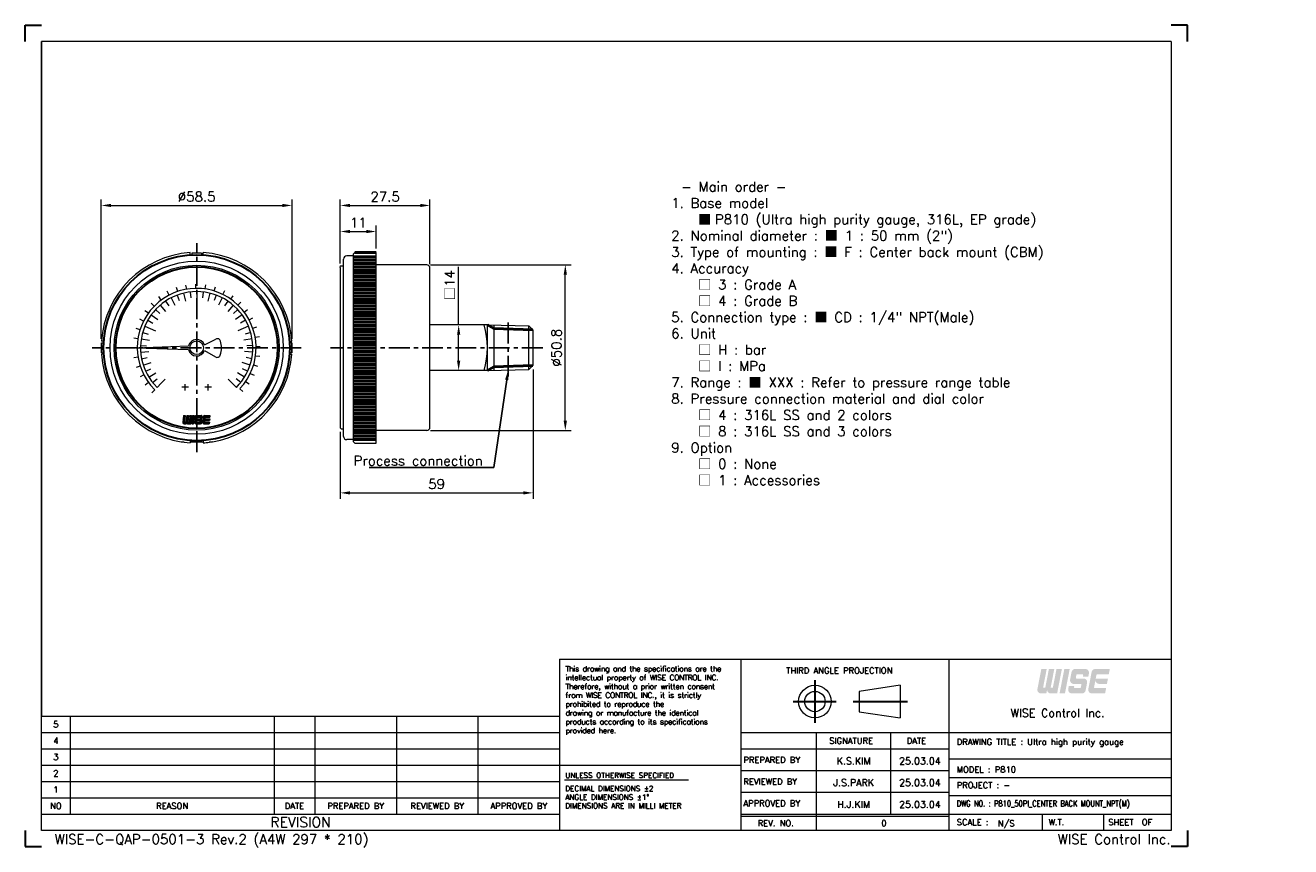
# Model space of a CAD drawing. Extents: x 426 to 814, y -13 to 239.
import ezdxf
from ezdxf import colors
from ezdxf.entities.mleader import LeaderData, LeaderLine
from ezdxf.enums import TextEntityAlignment as Align
from ezdxf.math import Vec2, Vec3

# ---------------------------------------------------------------- set-up
doc = ezdxf.new("R2010")
doc.units = 0
doc.header["$LTSCALE"] = 17
doc.header["$MEASUREMENT"] = 0
doc.header["$PDMODE"] = 1
doc.linetypes.add('CENTER', pattern=[2, 1.25, -0.25, 0.25, -0.25])
doc.linetypes.add('DASHEDX2', pattern=[1.5, 1, -0.5])
doc.layers.get('0').update_dxf_attribs({"linetype": 'DASHEDX2', "lineweight": 18})
doc.layers.get('DEFPOINTS').update_dxf_attribs({"linetype": 'CONTINUOUS', "lineweight": 18})
for name, color, linetype, lineweight in [('4', 4, 'CONTINUOUS', 30), ('DIM', 7, 'CONTINUOUS', 18), ('SS100', 7, 'CONTINUOUS', 18)]:
    doc.layers.add(name, color=color, linetype=linetype, lineweight=lineweight)
doc.styles.add('ROMANC', font='romans.shx', dxfattribs={"bigfont": 'whgtxt.shx'})
doc.styles.add('ROMANS', font='ROMANS.shx', dxfattribs={"bigfont": 'whgtxt.shx'})
doc.dimstyles.new('1.2', dxfattribs={"dimscale": 1.2, "dimtxt": 2.5, "dimasz": 2.5, "dimexe": 1.5, "dimexo": 1, "dimgap": 1, "dimtad": 1, "dimdsep": 46, "dimtxsty": 'ROMANS', "dimcen": 2.5, "dimclrd": 7, "dimclre": 7, "dimclrt": 3, "dimadec": 1, "dimazin": 2, "dimtfac": 1, "dimtmove": 0, "dimatfit": 3, "dimfxl": 1, "dimlwd": 18, "dimlwe": 18, "dimarcsym": 0})

# ---------------------------------------------------------------- blocks, each defined once
blk = doc.blocks.new('*D6')
at = {"layer": '4', "color": 7, "lineweight": 18, "transparency": 16777216}
for p, q in [((522.68, 166.17), (522.68, 177.8)), ((525.68, 176), (530.68, 176)), ((533.68, 170.74), (533.68, 177.8))]:
    blk.add_line(p, q, dxfattribs=at)
at = {"layer": '4', "color": 7, "lineweight": -3, "transparency": 16777216}
for points in [[(525.68, 176.5), (525.68, 175.5), (522.68, 176)], [(530.68, 176.5), (530.68, 175.5), (533.68, 176)]]:
    blk.add_solid(points, dxfattribs=at)
at = {"layer": 'DEFPOINTS', "color": 0, "lineweight": -3, "transparency": 16777216}
for p in [(533.68, 176), (533.68, 169.54), (522.68, 164.97)]:
    blk.add_point(p, dxfattribs=at)
at = {"layer": '4', "color": 3, "lineweight": -3, "transparency": 16777216, "insert": (528.18, 178.7), "char_height": 3, "attachment_point": 5, "style": 'ROMANS'}
blk.add_mtext('11', dxfattribs=at)
blk = doc.blocks.new('*D7')
at = {"layer": '4', "color": 7, "lineweight": 18, "transparency": 16777216}
for p, q in [((522.68, 166.17), (522.68, 185.8)), ((525.68, 184), (547.18, 184)), ((550.18, 165.95), (550.18, 185.8))]:
    blk.add_line(p, q, dxfattribs=at)
at = {"layer": '4', "color": 7, "lineweight": -3, "transparency": 16777216}
for points in [[(525.68, 184.5), (525.68, 183.5), (522.68, 184)], [(547.18, 184.5), (547.18, 183.5), (550.18, 184)]]:
    blk.add_solid(points, dxfattribs=at)
at = {"layer": 'DEFPOINTS', "color": 0, "lineweight": -3, "transparency": 16777216}
for p in [(550.18, 184), (522.68, 164.97), (550.18, 164.75)]:
    blk.add_point(p, dxfattribs=at)
at = {"layer": '4', "color": 3, "lineweight": -3, "transparency": 16777216, "insert": (536.43, 186.7), "char_height": 3, "attachment_point": 5, "style": 'ROMANS'}
blk.add_mtext('27.5', dxfattribs=at)
blk = doc.blocks.new('*D8')
at = {"layer": '4', "color": 7, "lineweight": 18, "transparency": 16777216}
for p, q in [((449.39, 143.06), (449.39, 185.8)), ((452.39, 184), (504.89, 184)), ((507.89, 143.06), (507.89, 185.8))]:
    blk.add_line(p, q, dxfattribs=at)
at = {"layer": '4', "color": 7, "lineweight": -3, "transparency": 16777216}
for points in [[(452.39, 184.5), (452.39, 183.5), (449.39, 184)], [(504.89, 184.5), (504.89, 183.5), (507.89, 184)]]:
    blk.add_solid(points, dxfattribs=at)
at = {"layer": 'DEFPOINTS', "color": 0, "lineweight": -3, "transparency": 16777216}
for p in [(507.89, 184), (449.39, 141.86), (507.89, 141.86)]:
    blk.add_point(p, dxfattribs=at)
at = {"layer": '4', "color": 3, "lineweight": -3, "transparency": 16777216, "insert": (478.64, 186.7), "char_height": 3, "attachment_point": 5, "style": 'ROMANS'}
blk.add_mtext('%%C58.5', dxfattribs=at)
blk = doc.blocks.new('*D9')
at = {"layer": '4', "color": 7, "lineweight": 18, "transparency": 16777216}
for p, q in [((581.78, 133.67), (581.78, 94.01)), ((522.68, 114.52), (522.68, 94.01)), ((525.68, 95.81), (578.78, 95.81))]:
    blk.add_line(p, q, dxfattribs=at)
at = {"layer": '4', "color": 7, "lineweight": -3, "transparency": 16777216}
for points in [[(525.68, 96.31), (525.68, 95.31), (522.68, 95.81)], [(578.78, 96.31), (578.78, 95.31), (581.78, 95.81)]]:
    blk.add_solid(points, dxfattribs=at)
at = {"layer": 'DEFPOINTS', "color": 0, "lineweight": -3, "transparency": 16777216}
for p in [(581.78, 134.87), (522.68, 115.72), (581.78, 95.81)]:
    blk.add_point(p, dxfattribs=at)
at = {"layer": '4', "color": 3, "lineweight": -3, "transparency": 16777216, "insert": (552.23, 98.51), "char_height": 3, "attachment_point": 5, "style": 'ROMANS'}
blk.add_mtext('{\\Fromans,ghs|c129;59}', dxfattribs=at)
blk = doc.blocks.new('*D10')
at = {"layer": '4', "color": 7, "lineweight": 18, "transparency": 16777216}
for p, q in [((558.98, 147.35), (558.98, 165.16)), ((557.78, 147.35), (557.18, 147.35)), ((558.98, 136.35), (558.98, 144.35)), ((561.73, 133.35), (557.18, 133.35))]:
    blk.add_line(p, q, dxfattribs=at)
at = {"layer": '4', "color": 7, "lineweight": -3, "transparency": 16777216}
for points in [[(558.48, 144.35), (559.48, 144.35), (558.98, 147.35)], [(558.48, 136.35), (559.48, 136.35), (558.98, 133.35)]]:
    blk.add_solid(points, dxfattribs=at)
at = {"layer": 'DEFPOINTS', "color": 0, "lineweight": -3, "transparency": 16777216}
for p in [(558.98, 147.35), (558.98, 147.35), (562.93, 133.35)]:
    blk.add_point(p, dxfattribs=at)
at = {"layer": '4', "color": 3, "lineweight": -3, "transparency": 16777216, "insert": (556.28, 159.55), "char_height": 3, "attachment_point": 5, "rotation": 90, "style": 'ROMANS'}
blk.add_mtext('{\\fGulim|b0|i0|c129|p50;□\\Fromans,ghs|c129;14}', dxfattribs=at)
blk = doc.blocks.new('11')
at = {"color": 0}
for p, q in [((98.23, 252.35), (97.82, 253.57)), ((100.95, 253.03), (100.74, 254.3)), ((103.75, 253.29), (103.74, 254.57)), ((106.55, 253.1), (106.74, 254.38)), ((109.3, 252.49), (109.68, 253.71)), ((93.26, 249.75), (92.5, 250.79)), ((95.64, 251.25), (95.05, 252.39)), ((111.91, 251.45), (112.47, 252.6)), ((114.32, 250.02), (115.06, 251.07)), ((89.33, 245.76), (88.29, 246.51)), ((91.14, 247.91), (90.23, 248.81)), ((116.49, 248.23), (117.38, 249.15)), ((118.35, 246.12), (119.38, 246.9)), ((87.88, 243.35), (86.73, 243.93)), ((119.86, 243.75), (121, 244.36)), ((120.99, 241.18), (122.2, 241.6)), ((86.18, 238.02), (84.91, 238.21)), ((86.82, 240.75), (85.6, 241.14)), ((121.69, 238.46), (122.96, 238.69)), ((85.98, 235.21), (84.69, 235.21)), ((121.97, 235.66), (123.26, 235.69)), ((86.21, 232.41), (84.94, 232.21)), ((121.22, 230.11), (122.45, 229.74)), ((121.81, 232.86), (123.08, 232.69)), ((86.87, 229.68), (85.65, 229.28)), ((87.95, 227.09), (86.81, 226.51)), ((120.2, 227.49), (121.36, 226.94)), ((89.42, 224.7), (88.38, 223.94)), ((91.25, 222.56), (90.34, 221.65)), ((117.02, 222.88), (117.95, 222)), ((118.79, 225.06), (119.85, 224.33))]:
    blk.add_line(p, q, dxfattribs=at)
blk.add_arc((103.98, 235.29), 18, 316.4299, 225, dxfattribs=at)
blk = doc.blocks.new('*D11')
at = {"layer": '4', "color": 7, "lineweight": 18, "transparency": 16777216}
for p, q in [((550.38, 165.75), (593.48, 165.75)), ((591.68, 117.95), (591.68, 162.75)), ((550.38, 114.95), (593.48, 114.95))]:
    blk.add_line(p, q, dxfattribs=at)
at = {"layer": '4', "color": 7, "lineweight": -3, "transparency": 16777216}
for points in [[(591.18, 162.75), (592.18, 162.75), (591.68, 165.75)], [(591.18, 117.95), (592.18, 117.95), (591.68, 114.95)]]:
    blk.add_solid(points, dxfattribs=at)
at = {"layer": 'DEFPOINTS', "color": 0, "lineweight": -3, "transparency": 16777216}
for p in [(549.18, 165.75), (591.68, 165.75), (549.18, 114.95)]:
    blk.add_point(p, dxfattribs=at)
at = {"layer": '4', "color": 3, "lineweight": -3, "transparency": 16777216, "insert": (588.98, 140.35), "char_height": 3, "attachment_point": 5, "rotation": 90, "style": 'ROMANS'}
blk.add_mtext('%%C{\\Fromans,ghs|c129;50.8}', dxfattribs=at)

msp = doc.modelspace()

# ---------------------------------------------------------------- hatches: boundary and pattern name
at = {"layer": '4', "linetype": 'CENTER'}
for points in [[(739.417, 35.406, 0.4142136), (740.542, 34.28), (742.499, 34.28), (743.958, 41.784), (742.307, 41.784), (741.184, 36.006), (740.509, 36.006), (741.632, 41.784), (739.981, 41.784), (738.858, 36.006), (738.183, 36.006), (739.306, 41.784), (737.655, 41.784), (736.457, 35.621, 0.4716306), (737.562, 34.28), (739.198, 34.28)], [(746.359, 41.784), (744.708, 41.784), (743.25, 34.28), (744.901, 34.28)], [(751.23, 35.191), (751.682, 37.517, 0.4716306), (750.577, 38.857), (748.464, 38.857, -0.4716306), (748.243, 39.125), (748.404, 39.951, -0.3590367), (748.625, 40.133), (750.267, 40.133, -0.4716306), (750.488, 39.865), (750.409, 39.458), (752.059, 39.458), (752.251, 40.443, 0.4716306), (751.146, 41.784), (748.037, 41.784, 0.3590367), (746.932, 40.873), (746.48, 38.547, 0.4716306), (747.585, 37.207), (749.698, 37.207, -0.4716306), (749.919, 36.939), (749.759, 36.113, -0.3590367), (749.538, 35.931), (747.895, 35.931, -0.4716306), (747.674, 36.199), (747.754, 36.606), (746.103, 36.606), (745.911, 35.621, 0.4716306), (747.016, 34.28), (750.125, 34.28, 0.3590367)], [(757.527, 35.931), (754.048, 35.931, -0.4716306), (753.827, 36.199), (754.023, 37.207), (754.242, 38.332, 0.4142136), (755.367, 37.207), (757.774, 37.207), (758.095, 38.857), (754.344, 38.857), (754.556, 39.951, -0.3590367), (754.777, 40.133), (758.343, 40.133), (758.664, 41.784), (754.19, 41.784, 0.3590367), (753.085, 40.873), (752.064, 35.621, 0.4716306), (753.169, 34.28), (757.206, 34.28)]]:
    msp.add_hatch(color=1, dxfattribs=at).paths.add_polyline_path(points)

# ---------------------------------------------------------------- linework, layer by layer
at = {"color": 4, "linetype": 'Continuous'}
for p, q in [((777.491, 234.267), (431.095, 234.267)), ((777.491, 234.267), (777.491, -7.729)), ((589.912, 44.794), (645.56, 44.794)), ((589.912, 44.794), (589.912, -7.729)), ((645.56, 44.794), (777.491, 44.794)), ((694.319, 36.799), (681.814, 34.923)), ((681.814, 34.923), (681.814, 28.671)), ((694.319, 36.799), (694.319, 26.795)), ((431.095, -7.729), (431.095, 27.286)), ((431.095, 27.286), (589.912, 27.286)), ((681.814, 28.671), (694.319, 26.795)), ((777.491, -7.729), (431.095, -7.729))]:
    msp.add_line(p, q, dxfattribs=at)
at = {"color": 4, "linetype": 'ByBlock'}
for p, q in [((567.775, 147.345), (550.175, 147.345)), ((567.775, 133.345), (550.175, 133.345)), ((474.827, 111.345), (473.878, 111.345)), ((477.125, 111.345), (476.619, 111.345)), ((480.667, 111.345), (480.161, 111.345)), ((483.408, 111.345), (482.459, 111.345))]:
    msp.add_line(p, q, dxfattribs=at)
at = {"color": 3, "linetype": 'Continuous'}
for p, q in [((645.56, -7.729), (645.56, 44.794)), ((709.337, 44.794), (709.337, -7.729)), ((645.56, 22.284), (777.491, 22.284)), ((668.695, -7.729), (668.695, 22.284)), ((691.517, -2.726), (691.517, 22.284)), ((645.56, 17.282), (709.337, 17.282)), ((589.912, 12.28), (645.56, 12.28)), ((591.46, 7.77), (629.422, 7.77)), ((645.56, 10.612), (709.337, 10.612)), ((645.56, 3.943), (709.337, 3.943)), ((645.56, -3.352), (709.337, -3.352)), ((737.864, -2.726), (737.864, -7.729)), ((756.749, -2.726), (756.749, -7.729))]:
    msp.add_line(p, q, dxfattribs=at)
at = {"color": 7, "linetype": 'Continuous'}
for p, q in [((439.849, 27.286), (439.849, -2.726)), ((502.375, 27.286), (502.375, -2.726)), ((514.88, 27.286), (514.88, -2.726)), ((539.891, 27.286), (539.891, -2.726)), ((564.901, 27.286), (564.901, -2.726)), ((431.095, 22.284), (589.912, 22.284)), ((431.095, 17.282), (589.912, 17.282)), ((431.095, 12.28), (589.912, 12.28)), ((777.491, 14.156), (709.337, 14.156)), ((709.337, 8.528), (777.491, 8.528)), ((431.095, 7.278), (589.912, 7.278)), ((431.095, 2.276), (589.912, 2.276)), ((777.491, 2.901), (709.337, 2.901)), ((431.095, -2.726), (589.912, -2.726)), ((645.56, -2.726), (777.491, -2.726))]:
    msp.add_line(p, q, dxfattribs=at)
at = {"color": 4, "linetype": 'Continuous'}
for radius in [5.002, 3.126]:
    msp.add_circle((668.235, 31.797), radius, dxfattribs=at)
at = {"layer": '4', "color": 1}
for p, q in [((426.093, 239.269), (431.095, 239.269)), ((426.093, 234.267), (426.093, 239.269)), ((782.493, 239.269), (777.491, 239.269)), ((782.493, 234.267), (782.493, 239.269)), ((426.093, -7.729), (426.093, -12.731)), ((782.493, -7.729), (782.493, -12.731)), ((426.093, -12.731), (431.095, -12.731)), ((782.493, -12.731), (777.491, -12.731))]:
    msp.add_line(p, q, dxfattribs=at)
at = {"layer": '4', "lineweight": -3}
for p, q in [((431.095, 27.286), (431.095, 234.267)), ((449.463, 141.863), (449.463, 138.828)), ((507.823, 141.863), (507.823, 138.828))]:
    msp.add_line(p, q, dxfattribs=at)
at = {"layer": '4', "color": 1, "linetype": 'CENTER'}
for p, q in [((668.235, 38.34), (668.235, 25.246)), ((661.585, 31.797), (674.779, 31.797)), ((679.917, 31.797), (696.624, 31.797))]:
    msp.add_line(p, q, dxfattribs=at)
at = {"layer": '4', "color": 7}
for radius in [28.542, 24.797]:
    msp.add_circle((478.643, 140.345), radius, dxfattribs=at)
at = {"layer": 'DIM', "color": 4}
for p, q in [((523.675, 113.145), (523.675, 167.545)), ((523.675, 165.345), (523.675, 167.545)), ((526.675, 168.55), (524.675, 168.55)), ((527.175, 169.595), (526.675, 169.095)), ((526.675, 169.095), (526.675, 111.595)), ((533.675, 169.595), (527.175, 169.595)), ((533.675, 111.095), (533.675, 169.595)), ((522.925, 165.47), (522.675, 165.22)), ((522.675, 164.97), (522.675, 165.22)), ((522.675, 164.97), (522.675, 115.72)), ((522.925, 165.47), (523.675, 165.47)), ((549.175, 165.745), (533.675, 165.745)), ((550.175, 115.945), (550.175, 164.745)), ((567.775, 147.345), (580.535, 147.062)), ((567.775, 133.345), (567.775, 147.345)), ((569.775, 147.301), (569.775, 133.39)), ((580.535, 133.629), (580.535, 147.062)), ((581.775, 145.822), (580.535, 147.062)), ((581.775, 145.822), (581.775, 134.869)), ((567.775, 133.345), (580.535, 133.629)), ((581.775, 134.869), (580.535, 133.629)), ((522.925, 115.47), (522.675, 115.72)), ((522.925, 115.47), (523.675, 115.47)), ((549.175, 114.945), (533.675, 114.945)), ((526.675, 112.145), (524.675, 112.145)), ((527.175, 111.095), (526.675, 111.595)), ((527.175, 111.095), (533.675, 111.095))]:
    msp.add_line(p, q, dxfattribs=at)
for centre, radius, start, end in [((524.675, 167.545), 1, 90, 180), ((549.175, 164.745), 1, 0, 90), ((542.775, 140.345), 25, 343.7398, 16.2602), ((524.675, 113.145), 1, 180, 270), ((549.175, 115.945), 1, 269.98678, 0.01322)]:
    msp.add_arc(centre, radius, start, end, dxfattribs=at)
at = {"layer": 'SS100', "color": 1, "linetype": 'CENTER', "lineweight": -2, "ltscale": 0.3}
for p, q in [((478.643, 108.338), (478.643, 172.389)), ((574.155, 131.487), (574.155, 149.203)), ((510.687, 140.345), (446.6, 140.345)), ((584.775, 140.345), (519.675, 140.345))]:
    msp.add_line(p, q, dxfattribs=at)
at = {"layer": 'SS100', "color": 4, "linetype": 'Continuous'}
for p, q in [((476.619, 168.847), (476.619, 169.525)), ((480.161, 169.353), (477.125, 169.353)), ((477.125, 169.353), (477.125, 168.847)), ((480.161, 169.353), (480.161, 168.847)), ((480.667, 168.847), (480.667, 169.525)), ((450.142, 142.369), (449.463, 142.369)), ((449.463, 141.863), (450.142, 141.863)), ((459.919, 140.345), (476.177, 140.913)), ((459.919, 140.345), (476.177, 139.778)), ((481.016, 141.224), (484.521, 143.011)), ((507.144, 142.369), (507.823, 142.369)), ((507.823, 141.863), (507.144, 141.863)), ((449.463, 138.828), (450.142, 138.828)), ((450.142, 138.322), (449.463, 138.322)), ((481.016, 139.467), (484.428, 137.525)), ((507.823, 138.828), (507.144, 138.828)), ((507.144, 138.322), (507.823, 138.322)), ((476.113, 128.2), (474.089, 128.2)), ((475.101, 127.188), (475.101, 129.212)), ((483.198, 128.2), (481.173, 128.2)), ((482.185, 127.188), (482.185, 129.212)), ((476.619, 111.844), (476.619, 111.166)), ((477.125, 111.338), (477.125, 111.844)), ((480.161, 111.338), (477.125, 111.338)), ((480.161, 111.338), (480.161, 111.844)), ((480.667, 111.844), (480.667, 111.166)), ((483.466, 111.496), (482.534, 111.355))]:
    msp.add_line(p, q, dxfattribs=at)
at = {"layer": 'SS100', "linetype": 'Continuous', "lineweight": 50}
for p, q in [((526.675, 168.186), (533.675, 168.186)), ((526.675, 167.186), (533.675, 167.186)), ((527.115, 169.536), (533.675, 169.536)), ((526.675, 166.186), (533.675, 166.186)), ((526.675, 165.186), (533.675, 165.186)), ((526.675, 164.186), (533.675, 164.186)), ((526.675, 163.186), (533.675, 163.186)), ((526.675, 162.186), (533.675, 162.186)), ((526.675, 161.186), (533.675, 161.186)), ((526.675, 160.186), (533.675, 160.186)), ((526.675, 159.186), (533.675, 159.186)), ((526.675, 158.186), (533.675, 158.186)), ((526.675, 157.186), (533.675, 157.186)), ((526.675, 156.186), (533.675, 156.186)), ((526.675, 155.186), (533.675, 155.186)), ((526.675, 154.186), (533.675, 154.186)), ((526.675, 153.186), (533.675, 153.186)), ((526.675, 152.186), (533.675, 152.186)), ((526.675, 151.186), (533.675, 151.186)), ((526.675, 150.186), (533.675, 150.186)), ((526.675, 149.186), (533.675, 149.186)), ((526.675, 148.186), (533.675, 148.186)), ((526.675, 147.186), (533.675, 147.186)), ((526.675, 146.186), (533.675, 146.186)), ((526.675, 145.186), (533.675, 145.186)), ((526.675, 144.186), (533.675, 144.186)), ((569.775, 146.197), (567.775, 147.345)), ((569.775, 146.197), (581.775, 145.822)), ((526.675, 143.186), (533.675, 143.186)), ((526.675, 142.186), (533.675, 142.186)), ((526.675, 141.186), (533.675, 141.186)), ((526.675, 140.186), (533.675, 140.186)), ((526.675, 139.186), (533.675, 139.186)), ((526.675, 138.186), (533.675, 138.186)), ((526.675, 137.186), (533.675, 137.186)), ((526.675, 136.186), (533.675, 136.186)), ((526.675, 135.186), (533.675, 135.186)), ((526.675, 134.186), (533.675, 134.186)), ((526.675, 133.186), (533.675, 133.186)), ((526.675, 132.186), (533.675, 132.186)), ((569.775, 134.494), (567.775, 133.345)), ((569.775, 134.494), (581.775, 134.869)), ((526.675, 131.186), (533.675, 131.186)), ((526.675, 130.186), (533.675, 130.186)), ((526.675, 129.186), (533.675, 129.186)), ((526.675, 128.186), (533.675, 128.186)), ((526.675, 127.186), (533.675, 127.186)), ((526.675, 126.186), (533.675, 126.186)), ((526.675, 125.186), (533.675, 125.186)), ((526.675, 124.186), (533.675, 124.186)), ((526.675, 123.186), (533.675, 123.186)), ((526.675, 122.186), (533.675, 122.186)), ((526.675, 121.186), (533.675, 121.186)), ((526.675, 120.186), (533.675, 120.186)), ((526.675, 119.186), (533.675, 119.186)), ((526.675, 118.186), (533.675, 118.186)), ((526.675, 117.186), (533.675, 117.186)), ((526.675, 116.186), (533.675, 116.186)), ((526.675, 115.186), (533.675, 115.186)), ((526.675, 114.186), (533.675, 114.186)), ((526.675, 113.186), (533.675, 113.186)), ((526.675, 112.186), (533.675, 112.186))]:
    msp.add_line(p, q, dxfattribs=at)
at = {"layer": 'SS100', "color": 7, "linetype": 'Continuous'}
for p, q in [((470.832, 155.676), (471.98, 153.421)), ((472.688, 156.488), (473.301, 154.826)), ((474.626, 157.076), (475.217, 154.616)), ((476.621, 157.432), (476.829, 155.673)), ((478.643, 157.551), (478.643, 155.78)), ((478.643, 155.78), (478.643, 154.009)), ((480.665, 157.432), (480.457, 155.673)), ((482.66, 157.076), (482.069, 154.616)), ((484.598, 156.488), (483.985, 154.826)), ((486.454, 155.676), (485.306, 153.421)), ((466.008, 152.025), (467.309, 150.823)), ((467.469, 153.429), (469.112, 151.505)), ((469.084, 154.652), (470.068, 153.179)), ((488.202, 154.652), (487.218, 153.179)), ((489.817, 153.429), (488.174, 151.505)), ((491.278, 152.025), (489.977, 150.823)), ((463.631, 148.753), (465.176, 147.887)), ((464.723, 150.459), (466.77, 148.972)), ((492.563, 150.459), (490.516, 148.972)), ((493.655, 148.753), (492.11, 147.887)), ((462.083, 145.016), (463.788, 144.535)), ((462.747, 146.93), (464.383, 146.252)), ((464.383, 146.252), (466.02, 145.574)), ((492.903, 146.252), (491.267, 145.574)), ((494.539, 146.93), (492.903, 146.252)), ((495.203, 145.016), (493.498, 144.535)), ((461.45, 141.021), (463.22, 140.951)), ((461.649, 143.037), (464.148, 142.641)), ((495.637, 143.037), (493.138, 142.641)), ((495.836, 141.021), (494.066, 140.951)), ((461.49, 138.995), (464.013, 139.194)), ((461.768, 136.989), (463.505, 137.334)), ((462.279, 135.029), (464.686, 135.81)), ((495.007, 135.029), (492.6, 135.81)), ((495.796, 138.995), (493.273, 139.194)), ((495.518, 136.989), (493.781, 137.334)), ((463.018, 133.142), (464.626, 133.884)), ((463.973, 131.355), (466.13, 132.677)), ((493.314, 131.355), (491.156, 132.677)), ((494.268, 133.142), (492.66, 133.884)), ((465.131, 129.693), (466.522, 130.79)), ((466.477, 128.179), (467.729, 129.431)), ((467.729, 129.431), (468.982, 130.684)), ((489.557, 129.431), (488.305, 130.684)), ((490.809, 128.179), (489.557, 129.431)), ((492.155, 129.693), (490.764, 130.79))]:
    msp.add_line(p, q, dxfattribs=at)
at = {"layer": 'SS100', "color": 10, "linetype": 'Continuous'}
for p, q in [((474.426, 117.375), (474.977, 117.926)), ((474.615, 119.537), (474.427, 117.395)), ((474.439, 117.531), (474.99, 118.082)), ((474.446, 117.252), (474.963, 117.769)), ((474.453, 117.688), (475.004, 118.239)), ((474.467, 117.845), (475.018, 118.396)), ((474.48, 118.002), (475.032, 118.553)), ((474.494, 118.159), (475.045, 118.71)), ((474.497, 117.16), (474.95, 117.613)), ((474.508, 118.316), (475.059, 118.867)), ((474.522, 118.472), (475.073, 119.024)), ((474.535, 118.629), (475.086, 119.18)), ((474.549, 118.786), (475.1, 119.337)), ((474.563, 118.943), (475.114, 119.494)), ((474.571, 117.091), (475.016, 117.535)), ((474.577, 119.1), (475.014, 119.537)), ((474.59, 119.257), (474.871, 119.537)), ((474.604, 119.414), (474.728, 119.537)), ((474.615, 119.537), (475.118, 119.537)), ((474.669, 117.045), (475.157, 117.533)), ((474.76, 117.032), (475.389, 117.032)), ((474.799, 117.032), (475.3, 117.533)), ((474.942, 117.032), (475.963, 118.053)), ((475.118, 119.537), (474.95, 117.624)), ((475.033, 117.533), (475.338, 117.533)), ((475.085, 117.032), (475.949, 117.896)), ((475.229, 117.032), (475.936, 117.74)), ((475.372, 117.032), (475.93, 117.59)), ((475.389, 117.032), (475.636, 117.259)), ((475.59, 119.537), (475.421, 117.61)), ((475.426, 117.659), (475.977, 118.21)), ((475.44, 117.816), (475.991, 118.367)), ((475.453, 117.973), (476.004, 118.524)), ((475.467, 118.13), (476.018, 118.681)), ((475.481, 118.286), (476.032, 118.838)), ((475.494, 118.443), (476.046, 118.994)), ((475.508, 118.6), (476.059, 119.151)), ((475.522, 118.757), (476.073, 119.308)), ((475.536, 118.914), (476.087, 119.465)), ((475.549, 119.071), (476.016, 119.537)), ((475.563, 119.228), (475.873, 119.537)), ((475.577, 119.384), (475.73, 119.537)), ((475.59, 119.537), (476.093, 119.537)), ((475.636, 117.259), (475.844, 117.032)), ((475.686, 117.204), (476.016, 117.533)), ((475.755, 117.129), (476.159, 117.533)), ((475.823, 117.054), (476.302, 117.533)), ((475.844, 117.032), (476.848, 117.032)), ((476.093, 119.537), (475.926, 117.624)), ((475.944, 117.032), (476.935, 118.023)), ((476.009, 117.533), (476.313, 117.533)), ((476.087, 117.032), (476.921, 117.866)), ((476.23, 117.032), (476.908, 117.71)), ((476.374, 117.032), (476.894, 117.553)), ((476.565, 119.537), (476.396, 117.61)), ((476.398, 117.629), (476.949, 118.18)), ((476.411, 117.786), (476.963, 118.337)), ((476.425, 117.943), (476.976, 118.494)), ((476.439, 118.1), (476.99, 118.651)), ((476.453, 118.256), (477.004, 118.808)), ((476.466, 118.413), (477.017, 118.964)), ((476.48, 118.57), (477.031, 119.121)), ((476.494, 118.727), (477.045, 119.278)), ((476.508, 118.884), (477.059, 119.435)), ((476.517, 117.032), (476.88, 117.396)), ((476.521, 119.041), (477.018, 119.537)), ((476.535, 119.198), (476.875, 119.537)), ((476.549, 119.354), (476.732, 119.537)), ((476.562, 119.511), (476.588, 119.537)), ((476.565, 119.537), (477.068, 119.537)), ((476.66, 117.032), (476.867, 117.239)), ((476.803, 117.032), (476.853, 117.082)), ((477.068, 119.537), (476.848, 117.032)), ((477.402, 119.537), (477.182, 117.032)), ((477.182, 117.032), (477.685, 117.032)), ((477.191, 117.134), (477.743, 117.686)), ((477.205, 117.291), (477.756, 117.842)), ((477.219, 117.448), (477.77, 117.999)), ((477.232, 117.032), (477.729, 117.529)), ((477.233, 117.605), (477.784, 118.156)), ((477.246, 117.762), (477.797, 118.313)), ((477.26, 117.919), (477.811, 118.47)), ((477.274, 118.076), (477.825, 118.627)), ((477.287, 118.232), (477.839, 118.784)), ((477.301, 118.389), (477.852, 118.94)), ((477.315, 118.546), (477.866, 119.097)), ((477.329, 118.703), (477.88, 119.254)), ((477.342, 118.86), (477.893, 119.411)), ((477.356, 119.017), (477.877, 119.537)), ((477.37, 119.174), (477.734, 119.537)), ((477.376, 117.032), (477.715, 117.372)), ((477.384, 119.33), (477.59, 119.537)), ((477.397, 119.487), (477.447, 119.537)), ((477.402, 119.537), (477.905, 119.537)), ((477.402, 119.537), (477.905, 119.537)), ((477.519, 117.032), (477.701, 117.215)), ((477.662, 117.032), (477.688, 117.058)), ((477.905, 119.537), (477.685, 117.032)), ((478.088, 117.817), (478.051, 117.395)), ((478.054, 117.424), (478.446, 117.817)), ((478.059, 117.287), (478.589, 117.817)), ((478.067, 117.581), (478.303, 117.817)), ((478.081, 117.738), (478.16, 117.817)), ((478.088, 117.817), (478.595, 117.817)), ((478.102, 117.187), (478.577, 117.662)), ((478.138, 118.367), (478.687, 118.916)), ((478.212, 119.232), (478.139, 118.397)), ((478.15, 118.522), (479.165, 119.537)), ((478.16, 118.247), (478.673, 118.76)), ((478.163, 118.679), (479.022, 119.537)), ((478.169, 117.11), (478.608, 117.549)), ((478.177, 118.836), (478.879, 119.537)), ((478.191, 118.993), (478.735, 119.537)), ((478.205, 119.15), (478.592, 119.537)), ((478.213, 118.156), (478.662, 118.606)), ((478.231, 119.32), (478.428, 119.516)), ((478.259, 117.057), (478.735, 117.533)), ((478.289, 118.089), (478.736, 118.536)), ((478.378, 117.032), (478.878, 117.533)), ((478.384, 117.032), (479.854, 117.032)), ((478.388, 118.045), (478.879, 118.535)), ((478.472, 118.034), (479.654, 118.034)), ((478.521, 118.034), (479.022, 118.535)), ((478.521, 117.032), (479.022, 117.533)), ((478.545, 119.537), (480.015, 119.537)), ((478.591, 117.817), (478.574, 117.624)), ((478.657, 117.533), (479.625, 117.533)), ((478.691, 118.96), (478.662, 118.626)), ((478.664, 118.034), (479.165, 118.535)), ((478.664, 117.032), (479.165, 117.533)), ((478.745, 118.535), (479.927, 118.535)), ((478.774, 119.036), (479.742, 119.036)), ((478.807, 119.036), (479.308, 119.537)), ((478.807, 118.034), (479.308, 118.535)), ((478.807, 117.032), (479.308, 117.533)), ((478.95, 119.036), (479.451, 119.537)), ((478.95, 118.034), (479.451, 118.535)), ((478.95, 117.032), (479.451, 117.533)), ((479.093, 119.036), (479.594, 119.537)), ((479.093, 118.034), (479.594, 118.535)), ((479.093, 117.032), (479.594, 117.533)), ((479.236, 119.036), (479.737, 119.537)), ((479.236, 118.034), (479.737, 118.535)), ((479.236, 117.032), (480.249, 118.045)), ((479.379, 118.034), (479.88, 118.535)), ((479.379, 117.032), (480.235, 117.888)), ((479.38, 119.036), (479.881, 119.537)), ((479.523, 119.036), (480.024, 119.537)), ((479.523, 118.034), (480.013, 118.524)), ((479.523, 117.032), (480.222, 117.731)), ((479.665, 118.034), (480.111, 118.48)), ((479.666, 119.036), (480.142, 119.512)), ((479.666, 117.032), (480.208, 117.575)), ((479.737, 117.944), (479.708, 117.61)), ((479.712, 117.651), (480.261, 118.201)), ((479.725, 117.808), (480.239, 118.321)), ((479.737, 117.962), (480.187, 118.412)), ((479.792, 119.019), (480.231, 119.458)), ((479.825, 118.946), (479.808, 118.753)), ((479.808, 118.753), (480.311, 118.753)), ((479.809, 117.032), (480.194, 117.418)), ((479.812, 118.753), (480.34, 119.281)), ((479.821, 118.906), (480.297, 119.382)), ((479.955, 118.753), (480.345, 119.143)), ((479.974, 117.055), (480.166, 117.247)), ((480.098, 118.753), (480.331, 118.986)), ((480.26, 118.172), (480.187, 117.337)), ((480.241, 118.753), (480.318, 118.829)), ((480.348, 119.174), (480.311, 118.753)), ((480.687, 119.232), (480.526, 117.395)), ((480.528, 117.322), (481.07, 117.864)), ((480.533, 117.47), (481.598, 118.535)), ((480.547, 117.627), (481.455, 118.535)), ((480.56, 117.784), (481.312, 118.535)), ((480.562, 117.213), (481.056, 117.707)), ((480.574, 117.941), (481.179, 118.546)), ((480.588, 118.097), (481.139, 118.649)), ((480.601, 118.254), (481.153, 118.805)), ((480.615, 118.411), (481.166, 118.962)), ((480.623, 117.13), (481.063, 117.571)), ((480.629, 118.568), (481.598, 119.537)), ((480.643, 118.725), (481.455, 119.537)), ((480.656, 118.882), (481.312, 119.537)), ((480.67, 119.039), (481.169, 119.537)), ((480.684, 119.195), (481.026, 119.537)), ((480.705, 117.07), (481.169, 117.533)), ((480.768, 119.423), (480.8, 119.455)), ((480.814, 117.035), (481.312, 117.533)), ((480.859, 117.032), (482.498, 117.032)), ((480.954, 117.032), (481.455, 117.533)), ((481.02, 119.537), (482.718, 119.537)), ((481.078, 117.958), (481.049, 117.624)), ((481.097, 117.032), (481.598, 117.533)), ((481.132, 117.533), (482.542, 117.533)), ((481.166, 118.96), (481.137, 118.626)), ((481.162, 118.034), (482.586, 118.034)), ((481.22, 118.535), (482.63, 118.535)), ((481.24, 119.036), (481.741, 119.537)), ((481.24, 118.034), (481.741, 118.535)), ((481.24, 117.032), (481.741, 117.533)), ((481.249, 119.036), (482.674, 119.036)), ((481.383, 119.036), (481.884, 119.537)), ((481.383, 118.034), (481.884, 118.535)), ((481.383, 117.032), (481.884, 117.533)), ((481.526, 118.034), (482.027, 118.535)), ((481.526, 117.032), (482.027, 117.533)), ((481.527, 119.036), (482.028, 119.537)), ((481.67, 119.036), (482.171, 119.537)), ((481.67, 118.034), (482.171, 118.535)), ((481.67, 117.032), (482.171, 117.533)), ((481.813, 119.036), (482.314, 119.537)), ((481.813, 118.034), (482.314, 118.535)), ((481.813, 117.032), (482.314, 117.533)), ((481.956, 119.036), (482.457, 119.537)), ((481.956, 118.034), (482.457, 118.535)), ((481.956, 117.032), (482.457, 117.533)), ((482.099, 119.036), (482.6, 119.537)), ((482.099, 118.034), (482.6, 118.535)), ((482.099, 117.032), (482.537, 117.47)), ((482.242, 119.036), (482.715, 119.509)), ((482.242, 118.034), (482.619, 118.411)), ((482.242, 117.032), (482.523, 117.313)), ((482.385, 119.036), (482.701, 119.352)), ((482.385, 118.034), (482.605, 118.254)), ((482.385, 117.032), (482.509, 117.156)), ((482.542, 117.533), (482.498, 117.032)), ((482.528, 119.036), (482.688, 119.196)), ((482.528, 118.034), (482.592, 118.098)), ((482.63, 118.535), (482.586, 118.034)), ((482.672, 119.036), (482.674, 119.039)), ((482.718, 119.537), (482.674, 119.036))]:
    msp.add_line(p, q, dxfattribs=at)
at = {"layer": 'SS100', "color": 4, "linetype": 'Continuous'}
for radius in [26.568, 25.303, 25.303, 2.094, 0.155]:
    msp.add_circle((478.643, 140.345), radius, dxfattribs=at)
for centre, radius, start, end in [((478.643, 140.345), 29.25, 93.96722, 176.03278), ((478.643, 140.345), 29.25, 3.96722, 86.03278), ((478.643, 140.345), 2.53, 20.30622, 167.03338), ((478.643, 140.345), 2.53, 192.96662, 339.69378), ((484.981, 142.109), 1.012, 15.55155, 117.01838), ((478.643, 140.345), 7.591, 342.83919, 15.55155), ((478.643, 140.345), 29.25, 183.96722, 266.03278), ((478.643, 140.345), 29.25, 279.4902, 356.03278), ((484.929, 138.404), 1.012, 240.34654, 342.83919), ((478.643, 140.345), 29.25, 273.96722, 277.6446)]:
    msp.add_arc(centre, radius, start, end, dxfattribs=at)
at = {"layer": 'SS100', "color": 7, "linetype": 'Continuous'}
msp.add_arc((478.643, 140.345), 17.206, 315, 225, dxfattribs=at)
at = {"layer": 'SS100', "color": 10, "linetype": 'Continuous'}
for centre, radius, start, end in [((474.76, 117.366), 0.334, 175, 270), ((475.033, 117.617), 0.0835, 175, 270), ((475.338, 117.617), 0.0835, 270, 355), ((476.009, 117.617), 0.0835, 175, 270), ((476.313, 117.617), 0.0835, 270, 355), ((478.384, 117.366), 0.334, 175, 270), ((478.472, 118.368), 0.334, 175, 270), ((478.545, 119.203), 0.334, 90, 175), ((478.657, 117.617), 0.0835, 175, 270), ((478.745, 118.619), 0.0835, 175, 270), ((478.774, 118.953), 0.0835, 90, 175), ((479.625, 117.617), 0.0835, 270, 355), ((479.654, 117.951), 0.0835, 355, 90), ((479.742, 118.953), 0.0835, 355, 90), ((479.854, 117.366), 0.334, 270, 355), ((479.927, 118.201), 0.334, 355, 90), ((480.015, 119.203), 0.334, 355, 90), ((480.859, 117.366), 0.334, 175, 270), ((481.02, 119.203), 0.334, 90, 175), ((481.132, 117.617), 0.0835, 175, 270), ((481.162, 117.951), 0.0835, 90, 175), ((481.22, 118.619), 0.0835, 175, 270), ((481.249, 118.953), 0.0835, 90, 175)]:
    msp.add_arc(centre, radius, start, end, dxfattribs=at)

# ---------------------------------------------------------------- block references
at = {"layer": 'SS100', "color": 4, "linetype": 'Continuous', "xscale": 1.012110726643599, "yscale": 1.012110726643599, "zscale": 1.012110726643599}
msp.add_blockref('11', (373.408, -97.794), dxfattribs=at)

# ---------------------------------------------------------------- texts
at = {"color": 3, "linetype": 'Continuous'}
for s, height, style, p in [('THIRD ANGLE PROJECTION', 1.87579, 'ROMANS', (659.424, 40.364)), ('SIGNATURE', 1.8758, 'ROMANS', (672.613, 18.828)), ('DATE', 1.8758, 'ROMANS', (696.391, 18.832)), ('DRAWING TITLE : Ultra high purity gauge', 1.87579, 'ROMANS', (711.712, 18.484)), ('PREPARED BY', 1.87579, 'ROMANS', (646.295, 12.965)), ('MODEL : P810', 1.87579, 'ROMANS', (711.712, 9.989)), ('UNLESS OTHERWISE SPECIFIED', 1.62568, 'ROMANS', (591.681, 8.338)), ('REVIEWED BY', 1.87579, 'ROMANS', (646.295, 6.296)), ('DECIMAL DIMENSIONS %%P2', 1.62568, 'ROMANS', (591.681, 4.289)), ('PROJECT : -', 1.87579, 'ROMANS', (711.712, 5.192)), ('ANGLE DIMENSIONS %%P1%%D', 1.62568, 'ROMANS', (591.681, 1.657)), ('DIMENSIONS ARE IN MILLI METER', 1.62568, 'ROMANS', (591.681, -0.975)), ('APPROVED BY', 1.87579, 'ROMANS', (646.295, -0.374)), ('REV. NO.', 1.8758, 'ROMANS', (650.681, -6.47)), ('0', 1.876, 'ROMANC', (688.579, -6.47)), ('SCALE :         ', 1.87579, 'ROMANS', (711.712, -6.148)), ('N/S', 1.8758, 'ROMANS', (724.315, -6.529)), ('W.T. ', 1.8758, 'ROMANS', (739.895, -6.148)), ('SHEET  OF', 1.8758, 'ROMANS', (758.182, -6.148)), ('WISE-C-QAP-0501-3 Rev.2 (A4W 297 * 210)', 3.00126, 'ROMANS', (435.098, -11.94))]:
    msp.add_text(s, height=height, dxfattribs=dict(at, style=style)).set_placement(p)
at = {"color": 3, "style": 'ROMANS'}
for s, height, p in [('WISE Control Inc.', 2.50105, (742.653, 28.286)), ('5', 1.876, (435.472, 24.785)), ('4', 1.876, (435.472, 19.783)), ('3', 1.876, (435.472, 14.781)), ('2', 1.876, (435.472, 9.779)), ('1', 1.876, (435.472, 4.777)), ('NO', 1.8758, (435.472, -0.225)), ('REASON', 1.8758, (471.112, -0.225)), ('DATE', 1.8758, (508.628, -0.225)), ('PREPARED BY', 1.87579, (527.386, -0.225)), ('REVIEWED BY', 1.87579, (552.396, -0.225)), ('APPROVED BY', 1.87579, (577.407, -0.225)), ('REVISION', 3.1263, (510.503, -5.228))]:
    msp.add_text(s, height=height, dxfattribs=at).set_placement(p, align=Align.MIDDLE_CENTER)
at = {"color": 3, "linetype": 'Continuous', "style": 'ROMANS'}
for s, p in [('K.S.KIM', (680.106, 12.488)), ('25.03.04', (700.427, 12.488)), ('J.S.PARK', (680.106, 5.819)), ('25.03.04', (700.427, 5.819)), ('H.J.KIM', (680.106, -0.851)), ('25.03.04', (700.427, -0.851))]:
    msp.add_text(s, height=2.1259, dxfattribs=at).set_placement(p, align=Align.CENTER)
at = {"color": 3, "linetype": 'Continuous', "style": 'ROMANS', "width": 0.8}
msp.add_text('DWG NO. : P810_50PI_CENTER BACK MOUNT_NPT(M)', height=1.87579, dxfattribs=at).set_placement((711.712, -0.435))
at = {"color": 3, "linetype": 'Continuous', "style": 'ROMANS'}
msp.add_text('WISE Control Inc.', height=3.00126, dxfattribs=at).set_placement((777.294, -11.94), align=Align.RIGHT)
at = {"color": 4, "insert": (624.161, 191.227), "char_height": 3, "attachment_point": 1, "style": 'ROMANS'}
msp.add_mtext_dynamic_auto_height_columns('\\pi3;{\\C3;- Main order -\\P\\pi0;1. Base model \\P    \\fGulim|b0|i0|c129|p50;■ \\Fromans,whgtxt|c129;P810 (Ultra high purity gauge, 316L, EP grade)\\P2. Nominal diameter : \\fGulim|b0|i0|c129|p50;■\\Fromans,whgtxt|c129; 1 : 50 mm (2") \\P3. Type of mounting : \\fGulim|b0|i0|c129|p50;■\\Fromans,whgtxt|c129; F : Center back mount (CBM)\\P4. Accuracy\\P    \\fGulim|b0|i0|c129|p50;□\\Fromans,whgtxt|c129; 3 : Grade A\\P    \\fGulim|b0|i0|c129|p50;□\\Fromans,whgtxt|c129; 4 : Grade B \\P5. Connection type : \\fGulim|b0|i0|c129|p50;■\\Fromans,whgtxt|c129; CD : 1/4" NPT(Male)\\P6. Unit\\P    \\fGulim|b0|i0|c129|p50;□\\Fromans,whgtxt|c129; H : bar\\P    \\fGulim|b0|i0|c129|p50;□\\Fromans,whgtxt|c129; I : MPa \\P7. Range : \\fGulim|b0|i0|c129|p50;■\\Fromans,whgtxt|c129; XXX : Refer to pressure range table\\P8. Pressure connection material and dial color\\P    \\fGulim|b0|i0|c129|p50;□\\Fromans,whgtxt|c129; 4 : 316L SS and 2 colors\\P    \\fGulim|b0|i0|c129|p50;□\\Fromans,whgtxt|c129; 8 : 316L SS and 3 colors \\P9. Option\\P    \\fGulim|b0|i0|c129|p50;□\\Fromans,whgtxt|c129; 0 : None\\P    \\fGulim|b0|i0|c129|p50;□\\Fromans,whgtxt|c129; 1 : Accessories }', width=154.05447, gutter_width=0, height=87.704, count=1, dxfattribs=at)
at = {"color": 4, "linetype": 'ByBlock', "insert": (591.705, 42.671), "char_height": 1.625684, "attachment_point": 1, "style": 'ROMANS'}
msp.add_mtext_dynamic_manual_height_columns('{\\W1.1;\\T0.9;\\C3;This drawing and the specifications are the intellectual property of WISE CONTROL INC. Therefore, without a prior written consent from WISE CONTROL INC., it is strictly prohibited to reproduce the \\Pdrawing or manufacture the identical products according to its specifications provided here. }', width=54.01239, gutter_width=189.249, heights=[0], dxfattribs=at)

# ---------------------------------------------------------------- dimensions: what is measured, and where the dimension line sits
at = {"layer": '4', "lineweight": -3}
for base, p1, p2, text, picture, middle in [((507.893, 183.997), (449.393, 141.863), (507.893, 141.863), '%%C<>', '*D8', (478.643, 186.697)), ((581.775, 95.811), (522.675, 115.72), (581.775, 134.869), '{\\Fromans,ghs|c129;59}', '*D9', (552.225, 98.511))]:
    dim = msp.add_linear_dim(base=base, p1=p1, p2=p2, text=text, dimstyle='1.2', dxfattribs=at)
    dim.commit()
    dim.dimension.update_dxf_attribs({"geometry": picture, "text_midpoint": middle})
dim = msp.add_linear_dim(base=(550.175, 183.997), p1=(522.675, 164.97), p2=(550.175, 164.745), dimstyle='1.2', dxfattribs=at)
dim.commit()
dim.dimension.update_dxf_attribs({"geometry": '*D7', "text_midpoint": (536.425, 183.997), "dimtype": 160})
dim = msp.add_linear_dim(base=(533.675, 175.997), p1=(522.675, 164.97), p2=(533.675, 169.536), dimstyle='1.2', dxfattribs=at)
dim.commit()
dim.dimension.update_dxf_attribs({"geometry": '*D6', "text_midpoint": (528.175, 178.697)})
for base, p1, p2, text, picture, middle in [((591.684, 165.745), (549.175, 114.945), (549.175, 165.745), '%%C{\\Fromans,ghs|c129;<>}', '*D11', (591.684, 140.345)), ((558.975, 147.345), (562.934, 133.345), (558.975, 147.345), '{\\fGulim|b0|i0|c129|p50;□\\Fromans,ghs|c129;<>}', '*D10', (558.975, 159.553))]:
    dim = msp.add_linear_dim(base=base, p1=p1, p2=p2, angle=90, text=text, dimstyle='1.2', dxfattribs=at)
    dim.commit()
    dim.dimension.update_dxf_attribs({"geometry": picture, "text_midpoint": middle, "dimtype": 160})

# ---------------------------------------------------------------- leaders
ml = msp.add_multileader_mtext('Standard', dxfattribs=at)
ml.set_content('Process connection', color=3, style='ROMANS')
ml.set_leader_properties(color=7)
ml.build(insert=Vec2(0, 0))
ml.multileader.update_dxf_attribs({"text_left_attachment_type": 5, "text_right_attachment_type": 5, "dogleg_length": 0.36, "arrow_head_size": 3, "scale": 1.2})
ctx = ml.context
ctx.base_point, ctx.scale, ctx.char_height, ctx.arrow_head_size, ctx.landing_gap_size, ctx.plane_origin = Vec3(526.638, 103.573), 1.2, 3, 3, 0.108, Vec3(565.288, 174.155)
ctx.left_attachment, ctx.right_attachment = 5, 5
notes = []
notes.append((ctx, [(1, (1, 1, 0), (569.795, 103.573), (-1, 0), 0.432, [(0, [(574.155, 133.487)], 0, [])])]))
ctx.mtext.insert, ctx.mtext.flow_direction = Vec3(526.746, 107.173), 5
for ctx, leaders in notes:
    for number, flags, end, landing, length, lines in leaders:
        leader = LeaderData()
        leader.index, (leader.has_last_leader_line, leader.has_dogleg_vector, leader.attachment_direction) = number, flags
        leader.last_leader_point, leader.dogleg_vector, leader.dogleg_length = Vec3(end), Vec3(landing), length
        for number, points, colour, breaks in lines:
            line = LeaderLine()
            line.index, line.vertices, line.color, line.breaks = number, Vec3.list(points), colors.encode_raw_color(colour), breaks
            leader.lines.append(line)
        ctx.leaders.append(leader)

doc.saveas('drawing.dxf')
